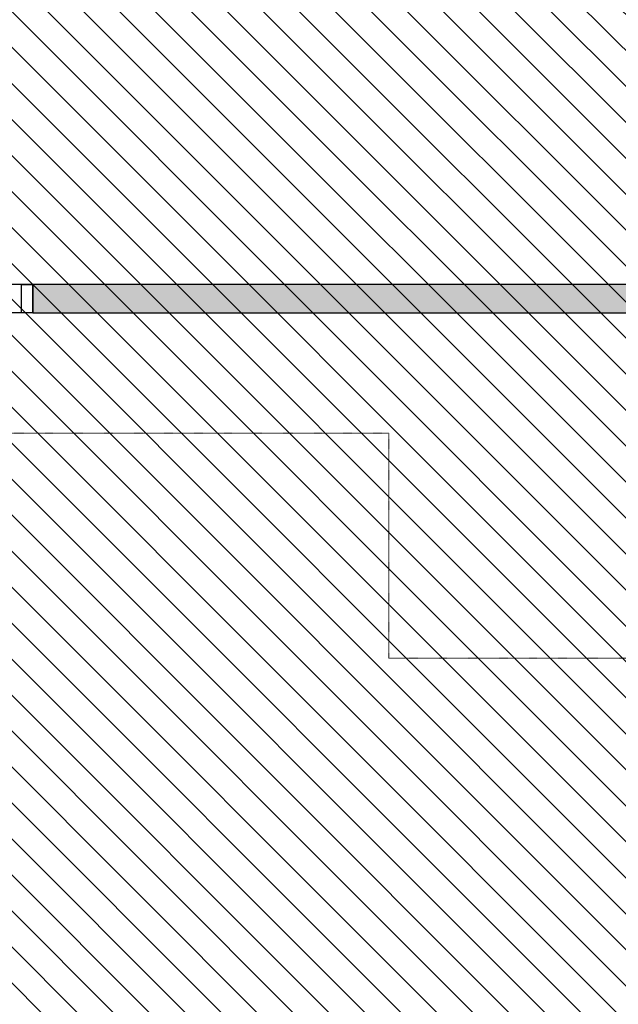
# Model space of a CAD drawing. Header units: millimetres. Extents: x -40276 to 214973, y -147941 to 35228.
# Tile 219 of 256: x -3863 to -1744, y 12533 to 16017. Entities that reach past the tile are written whole.
import ezdxf

# ---------------------------------------------------------------- set-up
doc = ezdxf.new("R2010")
doc.units = ezdxf.units.MM
doc.header["$MEASUREMENT"] = 0
doc.linetypes.add('Čerchovaná S', pattern=[3.5, 1.5, -0.85, 0.3, -0.85])
for name, color, linetype in [('1._POHLED ZÁPADNÍ_2_0_plochy', 7, 'Continuous'), ('1._POHLED ZÁPADNÍ_2_Konstrukce - nosné', 7, 'Continuous'), ('1._POHLED ZÁPADNÍ_2_Výplně – Řezové', 7, 'Continuous'), ('1._POHLED ZÁPADNÍ_2_Značky - řezy', 7, 'Continuous')]:
    doc.layers.add(name, color=color, linetype=linetype)

msp = doc.modelspace()

# ---------------------------------------------------------------- hatches: boundary and pattern name
at = {"layer": '1._POHLED ZÁPADNÍ_2_0_plochy', "linetype": 'Continuous', "lineweight": 20, "true_color": 0xffaaaa}
h = msp.add_hatch(dxfattribs=at)
h.set_pattern_fill('Izolační_tvárnice_0002', color=21, style=0, pattern_type=2)
h.set_pattern_definition([(315, (-10360.18, 9405.31), (63.6396, 63.6396), [])])
h.paths.add_polyline_path([(-10906.3, 18690.2), (-10970.7, 9084.1), (-20311.4, 10009.9), (-20479.4, 269.7), (-242.3, 419.8), (-238.4, 17796)])
at = {"layer": '1._POHLED ZÁPADNÍ_2_Výplně – Řezové', "linetype": 'Continuous', "lineweight": 13}
msp.add_hatch(color=254, dxfattribs=at).paths.add_polyline_path([(-3816, 14980.1), (-821.7, 14980.1), (-821.7, 15080.1), (-3816, 15080.1)])

# ---------------------------------------------------------------- linework, layer by layer
at = {"layer": '1._POHLED ZÁPADNÍ_2_Konstrukce - nosné', "color": 7, "linetype": 'Continuous', "lineweight": 25}
for p, q in [((-3816, 15080.1), (-4796, 15080.1)), ((-3856, 14980.1), (-3856, 15080.1)), ((-3856, 15080.1), (-3816, 15080.1)), ((-3816, 14980.1), (-3816, 15080.1)), ((-3816, 15080.1), (-3816, 14980.1)), ((-3816, 14980.1), (-3816, 15080.1)), ((-3816, 14980.1), (-3816, 15080.1)), ((-3816, 14980.1), (-4796, 14980.1)), ((-3816, 14980.1), (-3856, 14980.1))]:
    msp.add_line(p, q, dxfattribs=at)
at = {"layer": '1._POHLED ZÁPADNÍ_2_Konstrukce - nosné', "color": 7, "linetype": 'Continuous', "lineweight": 25, "flags": 128}
for points in [[(-821.7, 15080.1), (-3816, 15080.1)], [(-3816, 14980.1), (-821.7, 14980.1)]]:
    msp.add_lwpolyline(points, dxfattribs=at)
at = {"layer": '1._POHLED ZÁPADNÍ_2_Značky - řezy', "color": 154, "linetype": 'Čerchovaná S', "lineweight": 13}
for p, q in [((-25821.9, 14554.5), (-2556, 14554.5)), ((-2556, 14554.5), (-2556, 13758.4)), ((-2556, 13758.4), (2382.5, 13758.4))]:
    msp.add_line(p, q, dxfattribs=at)

doc.saveas('drawing.dxf')
